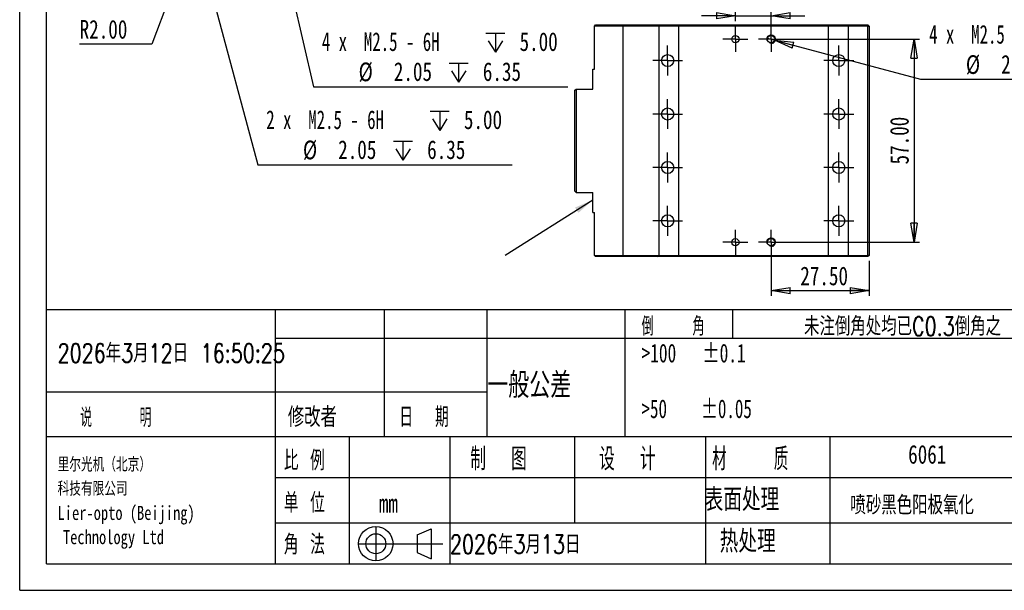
# Model space of a CAD drawing. Header units: millimetres. Extents: x 0 to 297, y 0 to 210.
# Tile 1 of 4: x 0 to 184, y 0 to 107. Entities that reach past the tile are written whole.
import ezdxf

# ---------------------------------------------------------------- set-up
doc = ezdxf.new("R2010")
doc.units = ezdxf.units.MM
doc.layers.add('图层0', color=7, linetype='Continuous', lineweight=25)
doc.styles.add('SLDTEXTSTYLE0', font='TXT', dxfattribs={"width": 0.75, "bigfont": 'bigfont'})
doc.styles.add('SLDTEXTSTYLE1', font='TXT', dxfattribs={"width": 0.75})
doc.styles.add('SLDTEXTSTYLE11', font='TXT', dxfattribs={"width": 0.660714})
doc.styles.add('SLDTEXTSTYLE2', font='TXT', dxfattribs={"width": 0.666667, "bigfont": 'bigfont'})
doc.styles.add('SLDTEXTSTYLE3', font='TXT', dxfattribs={"width": 0.583333, "bigfont": 'bigfont'})
doc.styles.add('SLDTEXTSTYLE4', font='TXT', dxfattribs={"width": 0.681818})
doc.styles.add('SLDTEXTSTYLE5', font='TXT', dxfattribs={"width": 0.666667})
doc.styles.add('SLDTEXTSTYLE8', font='TXT', dxfattribs={"width": 0.625, "bigfont": 'bigfont'})
doc.styles.add('SLDTEXTSTYLE9', font='TXT', dxfattribs={"width": 0.571429, "bigfont": 'bigfont'})
doc.dimstyles.new('SLDDIMSTYLE0', dxfattribs={"dimtxt": 3.5, "dimasz": 3.556, "dimexe": 0, "dimexo": 0.0625, "dimgap": 0.875, "dimtad": 1, "dimlfac": 1.5, "dimrnd": 1e-09, "dimzin": 4, "dimdsep": 46, "dimtxsty": 'SLDTEXTSTYLE1', "dimblk1": 'CLOSED', "dimblk2": 'CLOSED', "dimsah": 1, "dimcen": 0.09, "dimadec": 0, "dimazin": 1, "dimtfac": 1, "dimtofl": 0, "dimtmove": 0, "dimatfit": 3, "dimldrblk": 'CLOSED', "dimfxl": 0, "dimfrac": 2, "dimtolj": 1, "dimtzin": 12, "dimarcsym": 0})
doc.dimstyles.new('SLDDIMSTYLE2', dxfattribs={"dimtxt": 3.5, "dimasz": 3.556, "dimexe": 0, "dimexo": 0.0625, "dimgap": 0.875, "dimtad": 1, "dimlfac": 1.5, "dimrnd": 1e-09, "dimzin": 4, "dimdsep": 46, "dimtxsty": 'SLDTEXTSTYLE1', "dimblk1": 'CLOSED', "dimblk2": 'CLOSED', "dimsah": 1, "dimcen": 0.09, "dimadec": 0, "dimazin": 1, "dimtfac": 1, "dimtmove": 0, "dimatfit": 0, "dimldrblk": 'CLOSED', "dimfxl": 0, "dimfrac": 2, "dimtolj": 1, "dimtzin": 12, "dimarcsym": 0})
doc.dimstyles.new('SLDDIMSTYLE5', dxfattribs={"dimtxt": 0.18, "dimasz": 3.556, "dimexe": 0, "dimexo": 0.0625, "dimgap": 0, "dimtad": 0, "dimtih": 1, "dimtoh": 1, "dimdec": 0, "dimrnd": 1e-09, "dimzin": 0, "dimdsep": 46, "dimtxsty": 'Standard', "dimsah": 1, "dimcen": 0.09, "dimadec": 0, "dimazin": 0, "dimtfac": 3.556, "dimtdec": 0, "dimtofl": 0, "dimtmove": 0, "dimatfit": 3, "dimfxl": 0, "dimfrac": 2, "dimtolj": 1, "dimtzin": 0, "dimarcsym": 0})
doc.dimstyles.new('SLDDIMSTYLE7', dxfattribs={"dimtxt": 3.5, "dimasz": 3.556, "dimexe": 0, "dimexo": 0.0625, "dimgap": 0.875, "dimtad": 0, "dimtih": 1, "dimtoh": 1, "dimdec": 6, "dimlfac": 1.5, "dimrnd": 1e-09, "dimzin": 12, "dimdsep": 46, "dimtxsty": 'SLDTEXTSTYLE1', "dimblk1": 'NONE', "dimblk2": 'CLOSED', "dimsah": 1, "dimcen": 0, "dimadec": 0, "dimazin": 3, "dimtfac": 1, "dimtmove": 0, "dimatfit": 3, "dimldrblk": 'NONE', "dimfxl": 0, "dimfrac": 2, "dimtolj": 1, "dimtzin": 12, "dimarcsym": 0})
doc.dimstyles.new('SLDDIMSTYLE9', dxfattribs={"dimtxt": 3.5, "dimasz": 3.556, "dimexe": 0, "dimexo": 0.0625, "dimgap": 0.875, "dimtad": 0, "dimtih": 1, "dimtoh": 1, "dimlfac": 1.5, "dimrnd": 1e-09, "dimzin": 4, "dimdsep": 46, "dimtxsty": 'SLDTEXTSTYLE1', "dimblk1": 'CLOSED', "dimblk2": 'CLOSED', "dimsah": 1, "dimcen": 0, "dimadec": 0, "dimazin": 1, "dimtfac": 1, "dimtofl": 0, "dimtmove": 0, "dimatfit": 3, "dimldrblk": 'CLOSED', "dimfxl": 0, "dimfrac": 2, "dimtolj": 1, "dimtzin": 12, "dimarcsym": 0})

# ---------------------------------------------------------------- blocks, each defined once
blk = doc.blocks.new('_Closed')
at = {"color": 0, "linetype": 'ByBlock', "lineweight": -2}
for p, q in [((-1, 0.166667), (0, 0)), ((-1, 0.166667), (-1, -0.166667)), ((0, 0), (-1, -0.166667)), ((0, 0), (-1, 0))]:
    blk.add_line(p, q, dxfattribs=at)
blk = doc.blocks.new('SW_SYMBOL_HOLE_DEPTH')
at = {"layer": '图层0', "color": 0}
for p, q in [((0, 875), (800, 875)), ((400, 875), (400, 75)), ((100, 555), (400, 75)), ((700, 555), (400, 75))]:
    blk.add_line(p, q, dxfattribs=at)
blk = doc.blocks.new('_D_16')
at = {"layer": '图层0'}
for p, q in [((139.86, 103.32), (141.18, 102.97)), ((141.18, 102.97), (168.5, 95.65)), ((168.5, 95.65), (216.1, 95.65))]:
    blk.add_line(p, q, dxfattribs=at)
at = {"layer": '图层0', "xscale": 0.004470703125, "yscale": 0.004470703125, "zscale": 0.004470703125}
for p in [(200.76, 101.74), (193.88, 96.13)]:
    blk.add_blockref('SW_SYMBOL_HOLE_DEPTH', p, dxfattribs=at)
at = {"layer": '图层0', "xscale": 3.556, "yscale": 3.556, "rotation": 165.0000000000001}
blk.add_blockref('_Closed', (141.18, 102.97, -11), dxfattribs=at)
at = {"layer": '图层0', "char_height": 3.5, "attachment_point": 1}
for s, insert, style in [('4 x  M2.5 - 6H', (170.09, 105.82), 'SLDTEXTSTYLE11'), ('5.00', (207.07, 105.82), 'SLDTEXTSTYLE1'), ('%%c', (176.97, 100.16), 'SLDTEXTSTYLE1'), ('2.05', (183.56, 100.21), 'SLDTEXTSTYLE1'), ('6.35', (200.2, 100.21), 'SLDTEXTSTYLE1')]:
    blk.add_mtext(s, dxfattribs=dict(at, insert=insert, style=style))
blk = doc.blocks.new('_None')
blk = doc.blocks.new('_D_17')
at = {"layer": '图层0'}
for p, q in [((141.52, 103.15), (168.28, 103.15)), ((167.28, 103.15), (167.28, 65.15)), ((141.52, 65.15), (168.28, 65.15))]:
    blk.add_line(p, q, dxfattribs=at)
at = {"layer": '图层0', "xscale": 3.556, "yscale": 3.556}
for p, rotation in [((167.28, 103.15, -11), 90.0000000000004), ((167.28, 65.15, -11), 270.0000000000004)]:
    blk.add_blockref('_Closed', p, dxfattribs=dict(at, rotation=rotation))
at = {"layer": '图层0', "insert": (162.77, 79.71), "char_height": 3.5, "attachment_point": 1, "rotation": 90, "style": 'SLDTEXTSTYLE1'}
blk.add_mtext('57.00', dxfattribs=at)
blk = doc.blocks.new('_D_18')
at = {"layer": '图层0'}
for p, q in [((133.85, 107.53), (127.5, 107.53)), ((133.85, 106.5), (133.85, 108.53)), ((133.85, 107.53), (140.52, 107.53)), ((140.52, 104.15), (140.52, 108.53)), ((140.52, 107.53), (146.87, 107.53))]:
    blk.add_line(p, q, dxfattribs=at)
at = {"layer": '图层0', "xscale": 3.556, "yscale": 3.556}
blk.add_blockref('_Closed', (133.85, 107.53, -11), dxfattribs=at)
at = {"layer": '图层0', "xscale": 3.556, "yscale": 3.556, "rotation": 180.0000000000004}
blk.add_blockref('_Closed', (140.52, 107.53, -11), dxfattribs=at)
at = {"layer": '图层0', "insert": (131.24, 112.04), "char_height": 3.5, "attachment_point": 1, "style": 'SLDTEXTSTYLE1'}
blk.add_mtext('10.00', dxfattribs=at)
blk = doc.blocks.new('_D_19')
at = {"layer": '图层0'}
for p, q in [((140.52, 64.15), (140.52, 55.09)), ((158.85, 61.68), (158.85, 55.09)), ((140.52, 56.09), (158.85, 56.09))]:
    blk.add_line(p, q, dxfattribs=at)
at = {"layer": '图层0', "xscale": 3.556, "yscale": 3.556, "rotation": 180.0000000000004}
blk.add_blockref('_Closed', (140.52, 56.09, -11), dxfattribs=at)
at = {"layer": '图层0', "xscale": 3.556, "yscale": 3.556}
blk.add_blockref('_Closed', (158.85, 56.09, -11), dxfattribs=at)
at = {"layer": '图层0', "insert": (145.99, 60.6), "char_height": 3.5, "attachment_point": 1, "style": 'SLDTEXTSTYLE1'}
blk.add_mtext('27.50', dxfattribs=at)
blk = doc.blocks.new('SW_CENTERMARKSYMBOL_8')
at = {"layer": '图层0', "color": 0}
for p, q in [((0, 1.67), (0, 2.35)), ((-1.67, 0), (-2.35, 0)), ((0, 0), (-1.67, 0)), ((0, 0), (0, 1.67)), ((0, 0), (0, -1.67)), ((0, 0), (1.67, 0)), ((1.67, 0), (2.35, 0)), ((0, -1.67), (0, -2.35))]:
    blk.add_line(p, q, dxfattribs=at)
blk = doc.blocks.new('SW_CENTERMARKSYMBOL_9')
at = {"layer": '图层0', "color": 0}
for p, q in [((0, 1.67), (0, 2.35)), ((-1.67, 0), (-2.35, 0)), ((0, 0), (-1.67, 0)), ((0, 0), (0, 1.67)), ((0, 0), (0, -1.67)), ((0, 0), (1.67, 0)), ((1.67, 0), (2.35, 0)), ((0, -1.67), (0, -2.35))]:
    blk.add_line(p, q, dxfattribs=at)
blk = doc.blocks.new('SW_CENTERMARKSYMBOL_10')
at = {"layer": '图层0', "color": 0}
for p, q in [((0, 1.67), (0, 2.35)), ((-1.67, 0), (-2.35, 0)), ((0, 0), (-1.67, 0)), ((0, 0), (0, 1.67)), ((0, 0), (0, -1.67)), ((0, 0), (1.67, 0)), ((1.67, 0), (2.35, 0)), ((0, -1.67), (0, -2.35))]:
    blk.add_line(p, q, dxfattribs=at)
blk = doc.blocks.new('SW_CENTERMARKSYMBOL_11')
at = {"layer": '图层0', "color": 0}
for p, q in [((0, 1.67), (0, 2.35)), ((-1.67, 0), (-2.35, 0)), ((0, 0), (-1.67, 0)), ((0, 0), (0, 1.67)), ((0, 0), (0, -1.67)), ((0, 0), (1.67, 0)), ((1.67, 0), (2.35, 0)), ((0, -1.67), (0, -2.35))]:
    blk.add_line(p, q, dxfattribs=at)
blk = doc.blocks.new('SW_CENTERMARKSYMBOL_12')
at = {"layer": '图层0', "color": 0}
for p, q in [((0, 1.67), (0, 2.8)), ((-1.67, 0), (-2.8, 0)), ((0, 0), (-1.67, 0)), ((0, 0), (0, 1.67)), ((0, 0), (0, -1.67)), ((0, 0), (1.67, 0)), ((1.67, 0), (2.8, 0)), ((0, -1.67), (0, -2.8))]:
    blk.add_line(p, q, dxfattribs=at)
blk = doc.blocks.new('SW_CENTERMARKSYMBOL_13')
at = {"layer": '图层0', "color": 0}
for p, q in [((0, 1.67), (0, 2.8)), ((-1.67, 0), (-2.8, 0)), ((0, 0), (-1.67, 0)), ((0, 0), (0, 1.67)), ((0, 0), (0, -1.67)), ((0, 0), (1.67, 0)), ((1.67, 0), (2.8, 0)), ((0, -1.67), (0, -2.8))]:
    blk.add_line(p, q, dxfattribs=at)
blk = doc.blocks.new('SW_CENTERMARKSYMBOL_14')
at = {"layer": '图层0', "color": 0}
for p, q in [((0, 1.67), (0, 2.8)), ((-1.67, 0), (-2.8, 0)), ((0, 0), (-1.67, 0)), ((0, 0), (0, 1.67)), ((0, 0), (0, -1.67)), ((0, 0), (1.67, 0)), ((1.67, 0), (2.8, 0)), ((0, -1.67), (0, -2.8))]:
    blk.add_line(p, q, dxfattribs=at)
blk = doc.blocks.new('SW_CENTERMARKSYMBOL_15')
at = {"layer": '图层0', "color": 0}
for p, q in [((0, 1.67), (0, 2.8)), ((-1.67, 0), (-2.8, 0)), ((0, 0), (-1.67, 0)), ((0, 0), (0, 1.67)), ((0, 0), (0, -1.67)), ((0, 0), (1.67, 0)), ((1.67, 0), (2.8, 0)), ((0, -1.67), (0, -2.8))]:
    blk.add_line(p, q, dxfattribs=at)
blk = doc.blocks.new('SW_CENTERMARKSYMBOL_16')
at = {"layer": '图层0', "color": 0}
for p, q in [((0, 1.67), (0, 2.8)), ((-1.67, 0), (-2.8, 0)), ((0, 0), (-1.67, 0)), ((0, 0), (0, 1.67)), ((0, 0), (0, -1.67)), ((0, 0), (1.67, 0)), ((1.67, 0), (2.8, 0)), ((0, -1.67), (0, -2.8))]:
    blk.add_line(p, q, dxfattribs=at)
blk = doc.blocks.new('SW_CENTERMARKSYMBOL_17')
at = {"layer": '图层0', "color": 0}
for p, q in [((0, 1.67), (0, 2.8)), ((-1.67, 0), (-2.8, 0)), ((0, 0), (-1.67, 0)), ((0, 0), (0, 1.67)), ((0, 0), (0, -1.67)), ((0, 0), (1.67, 0)), ((1.67, 0), (2.8, 0)), ((0, -1.67), (0, -2.8))]:
    blk.add_line(p, q, dxfattribs=at)
blk = doc.blocks.new('SW_CENTERMARKSYMBOL_18')
at = {"layer": '图层0', "color": 0}
for p, q in [((0, 1.67), (0, 2.8)), ((-1.67, 0), (-2.8, 0)), ((0, 0), (-1.67, 0)), ((0, 0), (0, 1.67)), ((0, 0), (0, -1.67)), ((0, 0), (1.67, 0)), ((1.67, 0), (2.8, 0)), ((0, -1.67), (0, -2.8))]:
    blk.add_line(p, q, dxfattribs=at)
blk = doc.blocks.new('SW_CENTERMARKSYMBOL_19')
at = {"layer": '图层0', "color": 0}
for p, q in [((0, 1.67), (0, 2.8)), ((-1.67, 0), (-2.8, 0)), ((0, 0), (-1.67, 0)), ((0, 0), (0, 1.67)), ((0, 0), (0, -1.67)), ((0, 0), (1.67, 0)), ((1.67, 0), (2.8, 0)), ((0, -1.67), (0, -2.8))]:
    blk.add_line(p, q, dxfattribs=at)
blk = doc.blocks.new('_D_23')
at = {"layer": '图层0'}
for p, q in [((48.24, 123.27), (48.55, 121.93)), ((48.55, 121.93), (54.92, 94.27)), ((54.92, 94.27), (102.52, 94.27))]:
    blk.add_line(p, q, dxfattribs=at)
at = {"layer": '图层0', "xscale": 3.556, "yscale": 3.556, "rotation": 102.9793578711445}
blk.add_blockref('_Closed', (48.55, 121.93, -5.83), dxfattribs=at)
at = {"layer": '图层0', "xscale": 0.004470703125, "yscale": 0.004470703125, "zscale": 0.004470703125}
for p in [(87.18, 100.37), (80.3, 94.76)]:
    blk.add_blockref('SW_SYMBOL_HOLE_DEPTH', p, dxfattribs=at)
at = {"layer": '图层0', "char_height": 3.5, "attachment_point": 1}
for s, insert, style in [('4 x  M2.5 - 6H', (56.51, 104.45), 'SLDTEXTSTYLE11'), ('5.00', (93.49, 104.45), 'SLDTEXTSTYLE1'), ('%%c', (63.39, 98.79), 'SLDTEXTSTYLE1'), ('2.05', (69.98, 98.84), 'SLDTEXTSTYLE1'), ('6.35', (86.62, 98.84), 'SLDTEXTSTYLE1')]:
    blk.add_mtext(s, dxfattribs=dict(at, insert=insert, style=style))
blk = doc.blocks.new('_D_24')
at = {"layer": '图层0'}
for p, q in [((33.55, 120.59), (33.91, 119.27)), ((33.91, 119.27), (44.52, 79.67)), ((44.52, 79.67), (92.11, 79.67))]:
    blk.add_line(p, q, dxfattribs=at)
at = {"layer": '图层0', "xscale": 3.556, "yscale": 3.556, "rotation": 105.0000000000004}
blk.add_blockref('_Closed', (33.91, 119.27, -5.83), dxfattribs=at)
at = {"layer": '图层0', "xscale": 0.004470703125, "yscale": 0.004470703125, "zscale": 0.004470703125}
for p in [(76.77, 85.76), (69.9, 80.15)]:
    blk.add_blockref('SW_SYMBOL_HOLE_DEPTH', p, dxfattribs=at)
at = {"layer": '图层0', "char_height": 3.5, "attachment_point": 1}
for s, insert, style in [('2 x  M2.5 - 6H', (46.11, 89.84), 'SLDTEXTSTYLE11'), ('5.00', (83.08, 89.84), 'SLDTEXTSTYLE1'), ('%%c', (52.98, 84.18), 'SLDTEXTSTYLE1'), ('2.05', (59.57, 84.23), 'SLDTEXTSTYLE1'), ('6.35', (76.21, 84.23), 'SLDTEXTSTYLE1')]:
    blk.add_mtext(s, dxfattribs=dict(at, insert=insert, style=style))
blk = doc.blocks.new('_D_35')
at = {"layer": '图层0'}
for p, q in [((31.06, 118.93), (30.59, 117.69)), ((30.59, 117.69), (24.69, 102.25)), ((24.69, 102.25), (11.21, 102.25))]:
    blk.add_line(p, q, dxfattribs=at)
at = {"layer": '图层0', "xscale": 3.556, "yscale": 3.556, "rotation": 69.08688767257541}
blk.add_blockref('_Closed', (30.59, 117.69, -5.83), dxfattribs=at)
at = {"layer": '图层0', "insert": (11.21, 106.76), "char_height": 3.5, "attachment_point": 1, "style": 'SLDTEXTSTYLE1'}
blk.add_mtext('R2.00', dxfattribs=at)

msp = doc.modelspace()

# ---------------------------------------------------------------- linework, layer by layer
at = {"color": 7, "linetype": 'Continuous', "lineweight": 25}
for p, q in [((107.51971998, 105.61384413), (107.71971998, 105.81384413)), ((107.51971998, 97.54717746), (107.51971998, 105.61384413)), ((112.85305332, 105.61384413), (107.51971998, 105.61384413)), ((107.71971998, 105.81384413), (112.65305332, 105.81384413)), ((112.85305332, 105.61384413), (112.65305332, 105.81384413)), ((112.65305332, 105.81384413), (119.31971998, 105.81384413)), ((112.85305332, 62.6805108), (112.85305332, 105.61384413)), ((119.51971998, 105.61384413), (112.85305332, 105.61384413)), ((119.51971998, 105.61384413), (119.31971998, 105.81384413)), ((119.31971998, 105.81384413), (122.98638665, 105.81384413)), ((119.51971998, 105.61384413), (119.51971998, 62.6805108)), ((123.18638665, 105.61384413), (119.51971998, 105.61384413)), ((122.98638665, 105.81384413), (123.18638665, 105.61384413)), ((122.98638665, 105.81384413), (151.38638665, 105.81384413)), ((123.18638665, 105.61384413), (123.18638665, 62.6805108)), ((151.18638665, 105.61384413), (123.18638665, 105.61384413)), ((151.38638665, 105.81384413), (151.18638665, 105.61384413)), ((151.18638665, 105.61384413), (151.18638665, 62.6805108)), ((154.98638665, 105.61384413), (151.18638665, 105.61384413)), ((151.38638665, 105.81384413), (155.18638665, 105.81384413)), ((155.18638665, 105.81384413), (154.98638665, 105.61384413)), ((154.98638665, 62.6805108), (154.98638665, 105.61384413)), ((158.65305332, 105.61384413), (154.98638665, 105.61384413)), ((155.18638665, 105.81384413), (158.65305332, 105.81384413)), ((158.65305332, 105.81384413), (158.85305332, 105.61384413)), ((158.65305332, 105.81384413), (158.65305332, 105.61384413)), ((158.65305332, 62.6805108), (158.65305332, 105.61384413)), ((158.65305332, 105.61384413), (158.85305332, 105.61384413)), ((158.85305332, 105.61384413), (158.85305332, 62.6805108)), ((107.18638665, 93.81384413), (107.18638665, 97.54717746)), ((107.18638665, 97.54717746), (107.51971998, 97.54717746)), ((103.85305332, 93.61384413), (104.05305332, 93.81384413)), ((103.85305332, 74.6805108), (103.85305332, 93.61384413)), ((104.05305332, 93.81384413), (104.05305332, 74.4805108)), ((104.05305332, 93.81384413), (107.18638665, 93.81384413)), ((104.05305332, 74.4805108), (103.85305332, 74.6805108)), ((104.05305332, 74.4805108), (107.18638665, 74.4805108)), ((107.18638665, 70.74717746), (107.18638665, 74.4805108)), ((107.18638665, 70.74717746), (107.51971998, 70.74717746)), ((107.51971998, 62.6805108), (107.51971998, 70.74717746)), ((107.51971998, 62.6805108), (112.85305332, 62.6805108)), ((107.71971998, 62.4805108), (107.51971998, 62.6805108)), ((112.65305332, 62.4805108), (112.85305332, 62.6805108)), ((112.85305332, 62.6805108), (119.51971998, 62.6805108)), ((119.31971998, 62.4805108), (119.51971998, 62.6805108)), ((119.51971998, 62.6805108), (123.18638665, 62.6805108)), ((123.18638665, 62.6805108), (122.98638665, 62.4805108)), ((123.18638665, 62.6805108), (151.18638665, 62.6805108)), ((151.18638665, 62.6805108), (154.98638665, 62.6805108)), ((151.18638665, 62.6805108), (151.38638665, 62.4805108)), ((154.98638665, 62.6805108), (158.65305332, 62.6805108)), ((154.98638665, 62.6805108), (155.18638665, 62.4805108)), ((158.85305332, 62.6805108), (158.65305332, 62.4805108)), ((158.65305332, 62.6805108), (158.65305332, 62.4805108)), ((158.85305332, 62.6805108), (158.65305332, 62.6805108)), ((112.65305332, 62.4805108), (107.71971998, 62.4805108)), ((119.31971998, 62.4805108), (112.65305332, 62.4805108)), ((122.98638665, 62.4805108), (119.31971998, 62.4805108)), ((151.38638665, 62.4805108), (122.98638665, 62.4805108)), ((155.18638665, 62.4805108), (151.38638665, 62.4805108)), ((158.65305332, 62.4805108), (155.18638665, 62.4805108))]:
    msp.add_line(p, q, dxfattribs=at)
for centre, radius in [((133.85305332, 103.14717746), 0.68333333), ((140.51971998, 103.14717746), 0.68333333), ((121.18638665, 99.14717746), 1.13333333), ((153.18638665, 99.14717746), 1.13333333), ((121.18638665, 89.14717746), 1.13333333), ((153.18638665, 89.14717746), 1.13333333), ((121.18638665, 79.14717746), 1.13333333), ((153.18638665, 79.14717746), 1.13333333), ((121.18638665, 69.14717746), 1.13333333), ((153.18638665, 69.14717746), 1.13333333), ((133.85305332, 65.14717746), 0.68333333), ((140.51971998, 65.14717746), 0.68333333)]:
    msp.add_circle(centre, radius, dxfattribs=at)
at = {"color": 7, "linetype": 'Continuous', "lineweight": 18}
for centre in [(140.51971998, 103.14717746), (140.51971998, 65.14717746)]:
    msp.add_arc(centre, 0.83333333, 255, 195, dxfattribs=at)
at = {"layer": '图层0'}
for p, q in [((0, 0), (0, 210)), ((5, 4.98289151), (5, 204.98289151)), ((292, 52.5), (5, 52.5)), ((47.75730765, 52.5), (47.75730765, 4.98289151)), ((68.19241224, 52.5), (68.19241224, 28.74144575)), ((87.37791338, 52.5), (87.37791338, 28.74144575)), ((113.17672136, 52.5), (113.17672136, 28.74144575)), ((133.32114945, 52.5), (133.32114945, 47.20668127)), ((47.75730765, 47.20668127), (221.35344271, 47.20668127)), ((5, 37.14215608), (47.75730765, 37.14215608)), ((47.75730765, 37.14215608), (87.37791338, 37.14215608)), ((221.35344271, 28.74144575), (5, 28.74144575)), ((61.59602978, 28.74144575), (61.59602978, 4.98289151)), ((80.4670145, 28.74144575), (80.4670145, 4.98289151)), ((103.74122899, 28.74144575), (103.74122899, 12.60987594)), ((128.27350913, 28.74144575), (128.27350913, 4.98289151)), ((151.54772362, 28.74144575), (151.54772362, 4.98289151)), ((221.35344271, 21.06252379), (47.75730765, 21.06252379)), ((47.75730765, 12.60987594), (198, 12.60987594)), ((66.6032307, 11.9364443), (66.6032307, 5.50109105)), ((74.35964905, 10.38543608), (76.98785692, 11.53928344)), ((76.98785692, 11.53928344), (76.98785692, 5.89825191)), ((74.35964905, 10.38543608), (74.35964905, 7.05209927)), ((63.38555407, 8.71876768), (79.16734638, 8.71876768)), ((5, 4.98289151), (292, 4.98289151)), ((0, 0), (297, 0))]:
    msp.add_line(p, q, dxfattribs=at)
at = {"layer": '图层0', "color": 7, "linetype": 'Continuous', "lineweight": 25}
msp.add_line((74.35964905, 7.05209927), (76.98785692, 5.89825191), dxfattribs=at)
at = {"layer": '图层0'}
for radius in [3.21767662, 1.86669679]:
    msp.add_circle((66.6032307, 8.71876768), radius, dxfattribs=at)

# ---------------------------------------------------------------- block references
for name, p in [('SW_CENTERMARKSYMBOL_11', (133.85305332, 103.14717746)), ('SW_CENTERMARKSYMBOL_9', (140.51971998, 103.14717746)), ('SW_CENTERMARKSYMBOL_16', (121.18638665, 99.14717746)), ('SW_CENTERMARKSYMBOL_15', (153.18638665, 99.14717746)), ('SW_CENTERMARKSYMBOL_17', (121.18638665, 89.14717746)), ('SW_CENTERMARKSYMBOL_14', (153.18638665, 89.14717746)), ('SW_CENTERMARKSYMBOL_18', (121.18638665, 79.14717746)), ('SW_CENTERMARKSYMBOL_13', (153.18638665, 79.14717746)), ('SW_CENTERMARKSYMBOL_19', (121.18638665, 69.14717746)), ('SW_CENTERMARKSYMBOL_12', (153.18638665, 69.14717746)), ('SW_CENTERMARKSYMBOL_10', (133.85305332, 65.14717746)), ('SW_CENTERMARKSYMBOL_8', (140.51971998, 65.14717746))]:
    msp.add_blockref(name, p, dxfattribs=at)

# ---------------------------------------------------------------- texts
at = {"layer": '图层0', "attachment_point": 1}
for s, insert, char_height, style in [('倒    角', (116.30165435, 51.17447323), 3.5, 'SLDTEXTSTYLE3'), ('未注倒角处均已C0.3倒角之', (146.68634391, 51.17447323), 3.5, 'SLDTEXTSTYLE0'), ('2026年3月12日 16:50:25', (7.09321396, 46.15324307), 3.5, 'SLDTEXTSTYLE0'), ('>100   ±0.1', (116.30165435, 46.15324307), 3.5, 'SLDTEXTSTYLE4'), ('一般公差', (87.44712901, 40.78754205), 4.7625, 'SLDTEXTSTYLE0'), ('>50    ±0.05', (116.30165435, 35.73812232), 3.5, 'SLDTEXTSTYLE5'), ('说     明', (11.32557549, 34.07641326), 3.5, 'SLDTEXTSTYLE9'), ('修改者', (50.14654681, 34.27462106), 3.704166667, 'SLDTEXTSTYLE0'), ('日  期', (71.01646748, 34.27462106), 3.704166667, 'SLDTEXTSTYLE8'), ('比 例', (49.4168293, 26.17012696), 3.704166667, 'SLDTEXTSTYLE2'), ('制  图', (84.29732609, 26.69644849), 4.233333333, 'SLDTEXTSTYLE8'), ('设  计', (108.37800379, 26.69644849), 4.233333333, 'SLDTEXTSTYLE8'), ('材    质', (129.51143368, 26.69644849), 4.233333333, 'SLDTEXTSTYLE3'), ('6061', (166.17007732, 27.2052975), 3.5, 'SLDTEXTSTYLE1'), ('里尔光机（北京）', (7.09321396, 24.86875727), 2.645833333, 'SLDTEXTSTYLE0'), ('科技有限公司', (7.09321396, 20.34097937), 2.645833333, 'SLDTEXTSTYLE0'), ('单 位', (49.4168293, 18.22015208), 3.704166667, 'SLDTEXTSTYLE2'), ('表面处理', (128.10032259, 19.09469116), 4.233333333, 'SLDTEXTSTYLE0'), ('mm', (67.17510758, 18.02194428), 3.5, 'SLDTEXTSTYLE1'), ('喷砂黑色阳极氧化', (155.35885195, 17.70489393), 3.5, 'SLDTEXTSTYLE0'), ('Lier-opto (Beijing)', (7.09321396, 15.81320147), 2.6458333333, 'SLDTEXTSTYLE1'), ('Technology Ltd', (8.08540146, 11.28542357), 2.6458333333, 'SLDTEXTSTYLE1'), ('热处理', (130.92254477, 11.29288759), 4.233333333, 'SLDTEXTSTYLE0'), ('角 法', (49.4168293, 10.41834851), 3.704166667, 'SLDTEXTSTYLE2'), ('2026年3月13日', (80.4670145, 10.36271581), 3.5, 'SLDTEXTSTYLE0')]:
    msp.add_mtext(s, dxfattribs=dict(at, insert=insert, char_height=char_height, style=style))

# ---------------------------------------------------------------- dimensions: what is measured, and where the dimension line sits
at = {"layer": '图层0'}
for p1, p2, text, picture, middle in [((48.24243331, 123.26576536), (48.54938664, 121.93401559), '4 x  M2.5 - 6H {\\fGDT;x} 5.00\\P%%c 2.05 {\\fGDT;x} 6.35\\P', '_D_23', (79.51677136, 99.88336363)), ((33.55238363, 120.59327312), (33.90610299, 119.27317449), '2 x  M2.5 - 6H {\\fGDT;x} 5.00\\P%%c 2.05 {\\fGDT;x} 6.35\\P', '_D_24', (69.11008522, 85.27836425)), ((139.85967067, 103.32403715), (141.1797693, 102.97031778), '4 x  M2.5 - 6H {\\fGDT;x} 5.00\\P%%c 2.05 {\\fGDT;x} 6.35\\P', '_D_16', (193.09675171, 101.25832772))]:
    dim = msp.add_diameter_dim_2p(p1=p1, p2=p2, text=text, dimstyle='SLDDIMSTYLE7', override={"dimpost": '<>'}, dxfattribs=at)
    dim.commit()
    dim.dimension.update_dxf_attribs({"geometry": picture, "text_midpoint": middle, "dimtype": 163})
dim = msp.add_radius_dim(center=(31.06257664, 118.93322381), mpoint=(30.58664093, 117.68772673), dimstyle='SLDDIMSTYLE9', dxfattribs=at)
dim.commit()
dim.dimension.update_dxf_attribs({"geometry": '_D_35', "text_midpoint": (17.15717224, 105.02781941), "dimtype": 164})
for base, p1, p2, dimstyle, picture, middle in [((140.51971998, 107.52614621), (133.85305332, 105.49717746), (140.51971998, 103.14717746), 'SLDDIMSTYLE2', '_D_18', (137.05740785, 107.52614621)), ((158.85305332, 56.08957612), (140.51971998, 65.14717746), (158.85305332, 62.6805108), 'SLDDIMSTYLE0', '_D_19', (151.80955381, 56.08957612))]:
    dim = msp.add_linear_dim(base=base, p1=p1, p2=p2, dimstyle=dimstyle, dxfattribs=at)
    dim.commit()
    dim.dimension.update_dxf_attribs({"geometry": picture, "text_midpoint": middle, "dimtype": 160})
dim = msp.add_linear_dim(base=(167.28185161, 65.14717746), p1=(140.51971998, 103.14717746), p2=(140.51971998, 65.14717746), angle=90, dimstyle='SLDDIMSTYLE0', dxfattribs=at)
dim.commit()
dim.dimension.update_dxf_attribs({"geometry": '_D_17', "text_midpoint": (167.28185161, 85.53358479), "dimtype": 160})

# ---------------------------------------------------------------- leaders
msp.add_leader([(107.18638665, 73.056377), (90.76689934, 62.64632147)], dimstyle='SLDDIMSTYLE5', dxfattribs=at)

doc.saveas('drawing.dxf')
